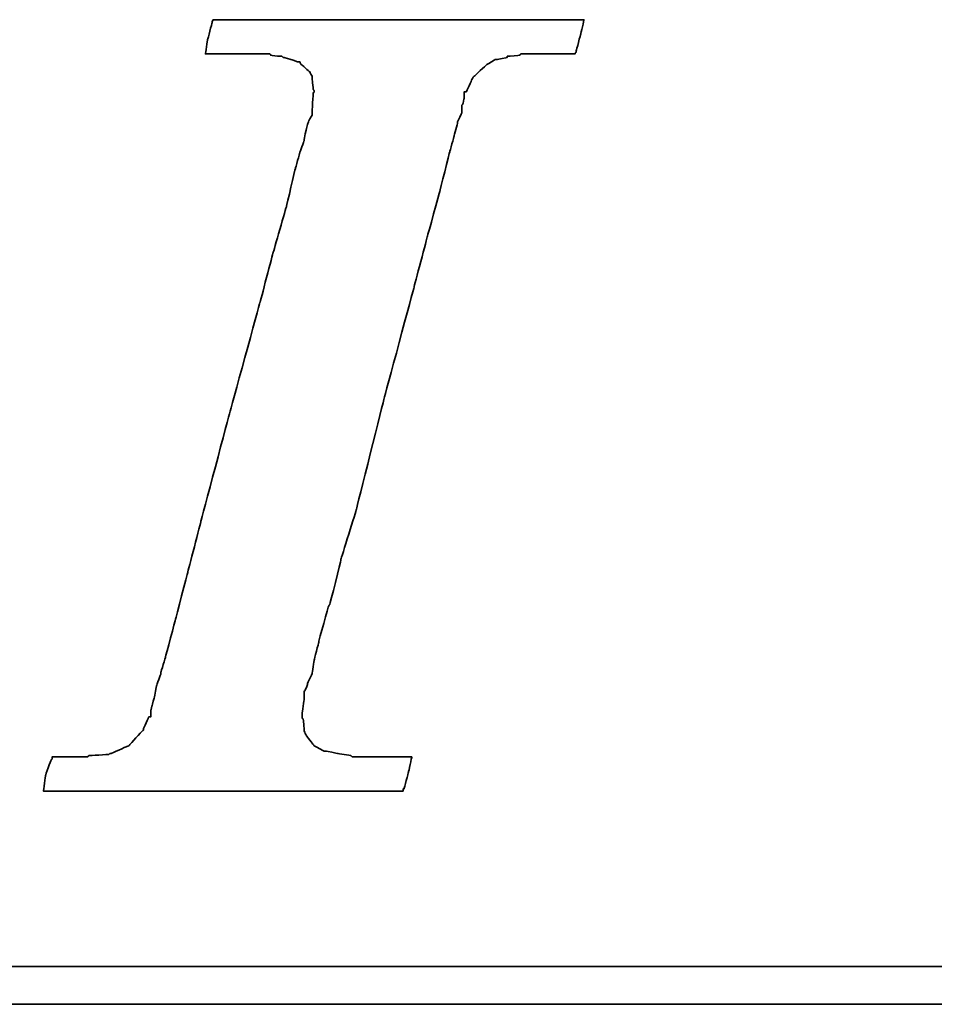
# Model space of a CAD drawing. Header units: millimetres. Extents: x 185 to 1947, y 220 to 553.
# Tile 32 of 52: x 1715.35 to 1722.56, y 317.21 to 324.97. Entities that reach past the tile are written whole.
import ezdxf

# ---------------------------------------------------------------- set-up
doc = ezdxf.new("R2010")
doc.units = ezdxf.units.MM
doc.layers.add('DIM', color=4, linetype='CONTINUOUS')
doc.layers.add('layer 1', color=7, linetype='CONTINUOUS')

# ---------------------------------------------------------------- blocks, each defined once
blk = doc.blocks.new('TBI MOTION logo(完整正式版)')
at = {"layer": 'layer 1', "color": 22, "lineweight": 35}
for points, knots in [([(-40.59125, -7.94375), (-40.59125, -7.94375), (-40.97375, -7.94375), (-40.97375, -7.94375), (-40.97375, -7.94375), (-40.97375, -7.94375), (-41.38125, -7.94375), (-41.38125, -7.94375), (-41.38125, -7.94375), (-41.38125, -7.94375), (-41.54875, -7.94375), (-41.54875, -7.94375), (-41.54875, -7.94375), (-41.54875, -7.94375), (-41.59875, -7.94375), (-41.59875, -7.94375), (-41.59875, -7.94375), (-41.59875, -7.94375), (-41.88375, -7.94375), (-41.88375, -7.94375), (-41.88375, -7.94375), (-41.88375, -7.94375), (-41.90875, -7.91875), (-41.90875, -7.91875), (-41.90875, -7.91875), (-41.90875, -7.91875), (-42.19875, -7.87125), (-42.19875, -7.87125), (-42.19875, -7.87125), (-42.19875, -7.87125), (-42.43875, -7.82375), (-42.43875, -7.82375), (-42.43875, -7.82375), (-42.43875, -7.82375), (-42.45875, -7.82375), (-42.45875, -7.82375), (-42.45875, -7.82375), (-42.45875, -7.82375), (-42.48625, -7.82375), (-42.48625, -7.82375), (-42.48625, -7.82375), (-42.48625, -7.82375), (-42.67625, -7.72375), (-42.67625, -7.72375), (-42.67625, -7.72375), (-42.67625, -7.72375), (-42.70125, -7.70375), (-42.70125, -7.70375), (-42.70125, -7.70375), (-42.70125, -7.70375), (-42.72375, -7.67875), (-42.72375, -7.67875), (-42.72375, -7.67875), (-42.72375, -7.67875), (-42.86875, -7.48875), (-42.86875, -7.48875), (-42.86875, -7.48875), (-42.86875, -7.48875), (-42.89375, -7.43875), (-42.89375, -7.43875), (-42.89375, -7.43875), (-42.89375, -7.43875), (-42.91875, -7.38875), (-42.91875, -7.38875), (-42.91875, -7.38875), (-42.91875, -7.38875), (-42.93875, -7.12875), (-42.93875, -7.12875), (-42.93875, -7.12875), (-42.93875, -7.12875), (-42.96375, -7.10375), (-42.96375, -7.10375), (-42.96375, -7.10375), (-42.96375, -7.10375), (-42.96375, -7.05375), (-42.96375, -7.05375), (-42.96375, -7.05375), (-42.96375, -7.05375), (-42.96375, -7.00875), (-42.96375, -7.00875), (-42.96375, -7.00875), (-42.96375, -7.00875), (-42.91875, -6.69625), (-42.91875, -6.69625), (-42.91875, -6.69625), (-42.91875, -6.69625), (-42.91875, -6.62375), (-42.91875, -6.62375), (-42.91875, -6.62375), (-42.91875, -6.62375), (-42.91875, -6.59625), (-42.91875, -6.59625), (-42.91875, -6.59625), (-42.91875, -6.59625), (-42.91875, -6.57375), (-42.91875, -6.57375), (-42.91875, -6.57375), (-42.91875, -6.57375), (-42.91875, -6.52875), (-42.91875, -6.52875), (-42.91875, -6.52875), (-42.91875, -6.52875), (-42.89375, -6.50375), (-42.89375, -6.50375), (-42.89375, -6.50375), (-42.89375, -6.50375), (-42.84375, -6.38375), (-42.84375, -6.38375), (-42.84375, -6.38375), (-42.84375, -6.38375), (-42.84375, -6.35875), (-42.84375, -6.35875), (-42.84375, -6.35875), (-42.84375, -6.35875), (-42.74625, -6.14375), (-42.74625, -6.14375), (-42.74625, -6.14375), (-42.74625, -6.14375), (-42.70125, -5.85375), (-42.70125, -5.85375), (-42.70125, -5.85375), (-42.70125, -5.85375), (-42.60375, -5.47125), (-42.60375, -5.47125), (-42.60375, -5.47125), (-42.60375, -5.47125), (-42.60375, -5.44875), (-42.60375, -5.44875), (-42.60375, -5.44875), (-42.60375, -5.44875), (-42.38875, -4.67875), (-42.38875, -4.67875), (-42.38875, -4.67875), (-42.38875, -4.67875), (-42.36375, -4.65375), (-42.36375, -4.65375), (-42.36375, -4.65375), (-42.36375, -4.65375), (-42.12375, -3.69625), (-42.12375, -3.69625), (-42.12375, -3.69625), (-42.12375, -3.69625), (-42.12375, -3.67374), (-42.12375, -3.67374), (-42.12375, -3.67374), (-42.12375, -3.67374), (-41.78875, -2.59374), (-41.78875, -2.59374), (-41.78875, -2.59374), (-41.78875, -2.59374), (-41.18875, -0.19375), (-41.18875, -0.19375), (-41.18875, -0.19375), (-41.18875, -0.19375), (-40.54375, 2.20624), (-40.54375, 2.20624), (-40.54375, 2.20624), (-40.54375, 2.20624), (-40.25375, 3.30875), (-40.25375, 3.30875), (-40.25375, 3.30875), (-40.25375, 3.30875), (-39.98875, 4.27125), (-39.98875, 4.27125), (-39.98875, 4.27125), (-39.98875, 4.27125), (-39.77375, 5.13125), (-39.77375, 5.13125), (-39.77375, 5.13125), (-39.77375, 5.13125), (-39.67875, 5.47125), (-39.67875, 5.47125), (-39.67875, 5.47125), (-39.67875, 5.47125), (-39.60375, 5.75625), (-39.60375, 5.75625), (-39.60375, 5.75625), (-39.60375, 5.75625), (-39.60375, 5.78125), (-39.60375, 5.78125), (-39.60375, 5.78125), (-39.60375, 5.78125), (-39.50875, 5.97125), (-39.50875, 5.97125), (-39.50875, 5.97125), (-39.50875, 5.97125), (-39.50875, 6.13875), (-39.50875, 6.13875), (-39.50875, 6.13875), (-39.50875, 6.13875), (-39.48625, 6.16625), (-39.48625, 6.16625), (-39.48625, 6.16625), (-39.48625, 6.16625), (-39.46125, 6.28625), (-39.46125, 6.28625), (-39.46125, 6.28625), (-39.46125, 6.28625), (-39.46125, 6.42625), (-39.46125, 6.42625), (-39.46125, 6.42625), (-39.46125, 6.42625), (-39.41375, 6.42625), (-39.41375, 6.42625), (-39.41375, 6.42625), (-39.41375, 6.42625), (-39.29375, 6.69125), (-39.29375, 6.69125), (-39.29375, 6.69125), (-39.29375, 6.69125), (-39.26875, 6.74125), (-39.26875, 6.74125), (-39.26875, 6.74125), (-39.26875, 6.74125), (-39.24375, 6.76625), (-39.24375, 6.76625), (-39.24375, 6.76625), (-39.24375, 6.76625), (-38.98375, 7.00624), (-38.98375, 7.00624), (-38.98375, 7.00624), (-38.98375, 7.00624), (-38.95625, 7.02624), (-38.95625, 7.02624), (-38.95625, 7.02624), (-38.95625, 7.02624), (-38.78875, 7.12624), (-38.78875, 7.12624), (-38.78875, 7.12624), (-38.78875, 7.12624), (-38.76375, 7.12624), (-38.76375, 7.12624), (-38.76375, 7.12624), (-38.76375, 7.12624), (-38.74375, 7.12624), (-38.74375, 7.12624), (-38.74375, 7.12624), (-38.74375, 7.12624), (-38.52875, 7.17125), (-38.52875, 7.17125), (-38.52875, 7.17125), (-38.52875, 7.17125), (-38.52875, 7.19624), (-38.52875, 7.19624), (-38.52875, 7.19624), (-38.52875, 7.19624), (-38.50375, 7.19624), (-38.50375, 7.19624), (-38.50375, 7.19624), (-38.50375, 7.19624), (-38.26125, 7.21875), (-38.26125, 7.21875), (-38.26125, 7.21875), (-38.26125, 7.21875), (-38.23875, 7.24624), (-38.23875, 7.24624), (-38.23875, 7.24624), (-38.23875, 7.24624), (-38.21625, 7.24624), (-38.21625, 7.24624), (-38.21625, 7.24624), (-38.21625, 7.24624), (-38.18875, 7.24624), (-38.18875, 7.24624), (-38.18875, 7.24624), (-38.18875, 7.24624), (-37.90375, 7.24624), (-37.90375, 7.24624), (-37.90375, 7.24624), (-37.90375, 7.24624), (-37.85375, 7.24624), (-37.85375, 7.24624), (-37.85375, 7.24624), (-37.85375, 7.24624), (-37.75875, 7.24624), (-37.75875, 7.24624), (-37.75875, 7.24624), (-37.75875, 7.24624), (-37.42375, 7.24624), (-37.42375, 7.24624), (-37.42375, 7.24624), (-37.42375, 7.24624), (-37.08875, 7.24624), (-37.08875, 7.24624), (-37.08875, 7.24624), (-37.08875, 7.24624), (-37.06375, 7.24624), (-37.06375, 7.24624), (-37.06375, 7.24624), (-37.06375, 7.24624), (-37.06375, 7.26624), (-37.06375, 7.26624), (-37.06375, 7.26624), (-37.06375, 7.26624), (-37.03875, 7.29125), (-37.03875, 7.29125), (-37.03875, 7.29125), (-37.03875, 7.29125), (-37.03875, 7.31625), (-37.03875, 7.31625), (-37.03875, 7.31625), (-37.03875, 7.31625), (-36.94125, 7.67625), (-36.94125, 7.67625), (-36.94125, 7.67625), (-36.94125, 7.67625), (-36.86875, 7.98625), (-36.86875, 7.98625), (-36.86875, 7.98625), (-36.86875, 7.98625), (-36.98875, 7.98625), (-36.98875, 7.98625), (-36.98875, 7.98625), (-36.98875, 7.98625), (-37.42375, 7.98625), (-37.42375, 7.98625), (-37.42375, 7.98625), (-37.42375, 7.98625), (-37.94875, 7.98625), (-37.94875, 7.98625), (-37.94875, 7.98625), (-37.94875, 7.98625), (-38.57375, 7.98625), (-38.57375, 7.98625), (-38.57375, 7.98625), (-38.57375, 7.98625), (-39.29375, 7.98625), (-39.29375, 7.98625), (-39.29375, 7.98625), (-39.29375, 7.98625), (-40.82875, 7.98625), (-40.82875, 7.98625), (-40.82875, 7.98625), (-40.82875, 7.98625), (-42.36375, 7.98625), (-42.36375, 7.98625), (-42.36375, 7.98625), (-42.36375, 7.98625), (-43.08375, 7.98625), (-43.08375, 7.98625), (-43.08375, 7.98625), (-43.08375, 7.98625), (-43.70875, 7.98625), (-43.70875, 7.98625), (-43.70875, 7.98625), (-43.70875, 7.98625), (-44.23375, 7.98625), (-44.23375, 7.98625), (-44.23375, 7.98625), (-44.23375, 7.98625), (-44.66875, 7.98625), (-44.66875, 7.98625), (-44.66875, 7.98625), (-44.66875, 7.98625), (-44.88375, 7.98625), (-44.88375, 7.98625), (-44.88375, 7.98625), (-44.88375, 7.98625), (-44.90875, 7.94125), (-44.90875, 7.94125), (-44.90875, 7.94125), (-44.90875, 7.94125), (-44.90875, 7.91625), (-44.90875, 7.91625), (-44.90875, 7.91625), (-44.90875, 7.91625), (-45.00375, 7.55625), (-45.00375, 7.55625), (-45.00375, 7.55625), (-45.00375, 7.55625), (-45.05375, 7.24624), (-45.05375, 7.24624), (-45.05375, 7.24624), (-45.05375, 7.24624), (-44.61875, 7.24624), (-44.61875, 7.24624), (-44.61875, 7.24624), (-44.61875, 7.24624), (-44.11375, 7.24624), (-44.11375, 7.24624), (-44.11375, 7.24624), (-44.11375, 7.24624), (-43.99375, 7.24624), (-43.99375, 7.24624), (-43.99375, 7.24624), (-43.99375, 7.24624), (-43.94625, 7.24624), (-43.94625, 7.24624), (-43.94625, 7.24624), (-43.94625, 7.24624), (-43.92374, 7.24624), (-43.92374, 7.24624), (-43.92374, 7.24624), (-43.92374, 7.24624), (-43.65875, 7.24624), (-43.65875, 7.24624), (-43.65875, 7.24624), (-43.65875, 7.24624), (-43.63875, 7.21875), (-43.63875, 7.21875), (-43.63875, 7.21875), (-43.63875, 7.21875), (-43.46875, 7.19624), (-43.46875, 7.19624), (-43.46875, 7.19624), (-43.46875, 7.19624), (-43.39875, 7.19624), (-43.39875, 7.19624), (-43.39875, 7.19624), (-43.39875, 7.19624), (-43.37125, 7.17125), (-43.37125, 7.17125), (-43.37125, 7.17125), (-43.37125, 7.17125), (-43.34875, 7.17125), (-43.34875, 7.17125), (-43.34875, 7.17125), (-43.34875, 7.17125), (-43.20375, 7.12624), (-43.20375, 7.12624), (-43.20375, 7.12624), (-43.20375, 7.12624), (-43.05875, 7.07624), (-43.05875, 7.07624), (-43.05875, 7.07624), (-43.05875, 7.07624), (-43.01375, 7.07624), (-43.01375, 7.07624), (-43.01375, 7.07624), (-43.01375, 7.07624), (-42.98875, 7.02624), (-42.98875, 7.02624), (-42.98875, 7.02624), (-42.98875, 7.02624), (-42.79875, 6.86125), (-42.79875, 6.86125), (-42.79875, 6.86125), (-42.79875, 6.86125), (-42.77375, 6.81125), (-42.77375, 6.81125), (-42.77375, 6.81125), (-42.77375, 6.81125), (-42.74625, 6.76625), (-42.74625, 6.76625), (-42.74625, 6.76625), (-42.74625, 6.76625), (-42.72375, 6.47625), (-42.72375, 6.47625), (-42.72375, 6.47625), (-42.72375, 6.47625), (-42.70125, 6.45124), (-42.70125, 6.45124), (-42.70125, 6.45124), (-42.70125, 6.45124), (-42.70125, 6.42625), (-42.70125, 6.42625), (-42.70125, 6.42625), (-42.70125, 6.42625), (-42.72375, 6.40625), (-42.72375, 6.40625), (-42.72375, 6.40625), (-42.72375, 6.40625), (-42.74625, 5.97125), (-42.74625, 5.97125), (-42.74625, 5.97125), (-42.74625, 5.97125), (-42.74625, 5.94625), (-42.74625, 5.94625), (-42.74625, 5.94625), (-42.74625, 5.94625), (-42.74625, 5.92625), (-42.74625, 5.92625), (-42.74625, 5.92625), (-42.74625, 5.92625), (-42.77375, 5.87625), (-42.77375, 5.87625), (-42.77375, 5.87625), (-42.77375, 5.87625), (-42.81875, 5.80625), (-42.81875, 5.80625), (-42.81875, 5.80625), (-42.81875, 5.80625), (-42.86875, 5.63625), (-42.86875, 5.63625), (-42.86875, 5.63625), (-42.86875, 5.63625), (-42.91875, 5.39625), (-42.91875, 5.39625), (-42.91875, 5.39625), (-42.91875, 5.39625), (-42.91875, 5.37124), (-42.91875, 5.37124), (-42.91875, 5.37124), (-42.91875, 5.37124), (-43.01375, 5.10874), (-43.01375, 5.10874), (-43.01375, 5.10874), (-43.01375, 5.10874), (-43.10875, 4.77124), (-43.10875, 4.77124), (-43.10875, 4.77124), (-43.10875, 4.77124), (-43.29875, 3.95625), (-43.29875, 3.95625), (-43.29875, 3.95625), (-43.29875, 3.95625), (-43.58875, 2.95125), (-43.58875, 2.95125), (-43.58875, 2.95125), (-43.58875, 2.95125), (-43.87375, 1.87125), (-43.87375, 1.87125), (-43.87375, 1.87125), (-43.87375, 1.87125), (-44.52625, -0.50374), (-44.52625, -0.50374), (-44.52625, -0.50374), (-44.52625, -0.50374), (-45.14875, -2.85375), (-45.14875, -2.85375), (-45.14875, -2.85375), (-45.14875, -2.85375), (-45.43375, -3.95875), (-45.43375, -3.95875), (-45.43375, -3.95875), (-45.43375, -3.95875), (-45.69875, -4.96875), (-45.69875, -4.96875), (-45.69875, -4.96875), (-45.69875, -4.96875), (-45.91375, -5.78375), (-45.91375, -5.78375), (-45.91375, -5.78375), (-45.91375, -5.78375), (-46.01375, -6.11875), (-46.01375, -6.11875), (-46.01375, -6.11875), (-46.01375, -6.11875), (-46.01375, -6.14375), (-46.01375, -6.14375), (-46.01375, -6.14375), (-46.01375, -6.14375), (-46.10875, -6.40875), (-46.10875, -6.40875), (-46.10875, -6.40875), (-46.10875, -6.40875), (-46.15375, -6.64875), (-46.15375, -6.64875), (-46.15375, -6.64875), (-46.15375, -6.64875), (-46.20375, -6.83875), (-46.20375, -6.83875), (-46.20375, -6.83875), (-46.20375, -6.83875), (-46.22875, -6.93375), (-46.22875, -6.93375), (-46.22875, -6.93375), (-46.22875, -6.93375), (-46.22875, -7.07875), (-46.22875, -7.07875), (-46.22875, -7.07875), (-46.22875, -7.07875), (-46.27375, -7.07875), (-46.27375, -7.07875), (-46.27375, -7.07875), (-46.27375, -7.07875), (-46.39375, -7.34375), (-46.39375, -7.34375), (-46.39375, -7.34375), (-46.39375, -7.34375), (-46.39375, -7.36875), (-46.39375, -7.36875), (-46.39375, -7.36875), (-46.39375, -7.36875), (-46.42125, -7.38875), (-46.42125, -7.38875), (-46.42125, -7.38875), (-46.42125, -7.38875), (-46.68375, -7.67875), (-46.68375, -7.67875), (-46.68375, -7.67875), (-46.68375, -7.67875), (-46.70875, -7.70375), (-46.70875, -7.70375), (-46.70875, -7.70375), (-46.70875, -7.70375), (-46.75375, -7.72375), (-46.75375, -7.72375), (-46.75375, -7.72375), (-46.75375, -7.72375), (-47.08875, -7.87125), (-47.08875, -7.87125), (-47.08875, -7.87125), (-47.08875, -7.87125), (-47.11625, -7.87125), (-47.11625, -7.87125), (-47.11625, -7.87125), (-47.11625, -7.87125), (-47.13875, -7.89375), (-47.13875, -7.89375), (-47.13875, -7.89375), (-47.13875, -7.89375), (-47.56875, -7.91875), (-47.56875, -7.91875), (-47.56875, -7.91875), (-47.56875, -7.91875), (-47.59625, -7.94375), (-47.59625, -7.94375), (-47.59625, -7.94375), (-47.59625, -7.94375), (-47.64375, -7.94375), (-47.64375, -7.94375), (-47.64375, -7.94375), (-47.64375, -7.94375), (-47.73625, -7.94375), (-47.73625, -7.94375), (-47.73625, -7.94375), (-47.73625, -7.94375), (-48.07375, -7.94375), (-48.07375, -7.94375), (-48.07375, -7.94375), (-48.07375, -7.94375), (-48.36125, -7.94375), (-48.36125, -7.94375), (-48.36125, -7.94375), (-48.36125, -7.94375), (-48.36125, -7.96625), (-48.36125, -7.96625), (-48.36125, -7.96625), (-48.36125, -7.96625), (-48.36125, -7.99125), (-48.36125, -7.99125), (-48.36125, -7.99125), (-48.36125, -7.99125), (-48.38875, -8.01375), (-48.38875, -8.01375), (-48.38875, -8.01375), (-48.38875, -8.01375), (-48.50875, -8.34875), (-48.50875, -8.34875), (-48.50875, -8.34875), (-48.50875, -8.34875), (-48.55375, -8.68625), (-48.55375, -8.68625), (-48.55375, -8.68625), (-48.55375, -8.68625), (-48.45875, -8.68625), (-48.45875, -8.68625), (-48.45875, -8.68625), (-48.45875, -8.68625), (-48.07375, -8.68625), (-48.07375, -8.68625), (-48.07375, -8.68625), (-48.07375, -8.68625), (-47.52375, -8.68625), (-47.52375, -8.68625), (-47.52375, -8.68625), (-47.52375, -8.68625), (-46.92375, -8.68625), (-46.92375, -8.68625), (-46.92375, -8.68625), (-46.92375, -8.68625), (-46.25375, -8.68625), (-46.25375, -8.68625), (-46.25375, -8.68625), (-46.25375, -8.68625), (-46.20375, -8.68625), (-46.20375, -8.68625), (-46.20375, -8.68625), (-46.20375, -8.68625), (-44.71375, -8.68625), (-44.71375, -8.68625), (-44.71375, -8.68625), (-44.71375, -8.68625), (-43.22875, -8.68625), (-43.22875, -8.68625), (-43.22875, -8.68625), (-43.22875, -8.68625), (-42.55875, -8.68625), (-42.55875, -8.68625), (-42.55875, -8.68625), (-42.55875, -8.68625), (-42.50875, -8.68625), (-42.50875, -8.68625), (-42.50875, -8.68625), (-42.50875, -8.68625), (-41.93375, -8.68625), (-41.93375, -8.68625), (-41.93375, -8.68625), (-41.93375, -8.68625), (-41.38125, -8.68625), (-41.38125, -8.68625), (-41.38125, -8.68625), (-41.38125, -8.68625), (-40.97375, -8.68625), (-40.97375, -8.68625), (-40.97375, -8.68625), (-40.97375, -8.68625), (-40.78125, -8.68625), (-40.78125, -8.68625), (-40.78125, -8.68625), (-40.78125, -8.68625), (-40.78125, -8.63875), (-40.78125, -8.63875), (-40.78125, -8.63875), (-40.78125, -8.63875), (-40.75875, -8.63875), (-40.75875, -8.63875), (-40.75875, -8.63875), (-40.75875, -8.63875), (-40.66375, -8.27875), (-40.66375, -8.27875), (-40.66375, -8.27875), (-40.66375, -8.27875), (-40.59125, -7.94375), (-40.59125, -7.94375)], [0, 0, 0, 0, 0.00558659, 0.00558659, 0.00558659, 0.0055866, 0.01117318, 0.01117318, 0.01117318, 0.01117319, 0.01675978, 0.01675978, 0.01675978, 0.01675979, 0.02234637, 0.02234637, 0.02234637, 0.02234638, 0.02793296, 0.02793296, 0.02793296, 0.02793297, 0.03351955, 0.03351955, 0.03351955, 0.03351956, 0.03910615, 0.03910615, 0.03910615, 0.03910616, 0.04469274, 0.04469274, 0.04469274, 0.04469275, 0.05027933, 0.05027933, 0.05027933, 0.05027934, 0.05586592, 0.05586592, 0.05586592, 0.05586593, 0.06145251, 0.06145251, 0.06145251, 0.06145252, 0.06703911, 0.06703911, 0.06703911, 0.06703912, 0.0726257, 0.0726257, 0.0726257, 0.07262571, 0.07821229, 0.07821229, 0.07821229, 0.0782123, 0.08379888, 0.08379888, 0.08379888, 0.08379889, 0.08938547, 0.08938547, 0.08938547, 0.08938548, 0.09497207, 0.09497207, 0.09497207, 0.09497208, 0.10055866, 0.10055866, 0.10055866, 0.10055867, 0.10614525, 0.10614525, 0.10614525, 0.10614526, 0.11173184, 0.11173184, 0.11173184, 0.11173185, 0.11731844, 0.11731844, 0.11731844, 0.11731845, 0.12290503, 0.12290503, 0.12290503, 0.12290504, 0.12849162, 0.12849162, 0.12849162, 0.12849163, 0.13407821, 0.13407821, 0.13407821, 0.13407822, 0.1396648, 0.1396648, 0.1396648, 0.13966481, 0.1452514, 0.1452514, 0.1452514, 0.14525141, 0.15083799, 0.15083799, 0.15083799, 0.150838, 0.15642458, 0.15642458, 0.15642458, 0.15642459, 0.16201117, 0.16201117, 0.16201117, 0.16201118, 0.16759777, 0.16759777, 0.16759777, 0.16759778, 0.17318436, 0.17318436, 0.17318436, 0.17318437, 0.17877095, 0.17877095, 0.17877095, 0.17877096, 0.18435754, 0.18435754, 0.18435754, 0.18435755, 0.18994413, 0.18994413, 0.18994413, 0.18994414, 0.19553073, 0.19553073, 0.19553073, 0.19553074, 0.20111732, 0.20111732, 0.20111732, 0.20111733, 0.20670391, 0.20670391, 0.20670391, 0.20670392, 0.2122905, 0.2122905, 0.2122905, 0.21229051, 0.21787709, 0.21787709, 0.21787709, 0.2178771, 0.22346369, 0.22346369, 0.22346369, 0.2234637, 0.22905028, 0.22905028, 0.22905028, 0.22905029, 0.23463687, 0.23463687, 0.23463687, 0.23463688, 0.24022346, 0.24022346, 0.24022346, 0.24022347, 0.24581006, 0.24581006, 0.24581006, 0.24581007, 0.25139665, 0.25139665, 0.25139665, 0.25139666, 0.25698324, 0.25698324, 0.25698324, 0.25698325, 0.26256983, 0.26256983, 0.26256983, 0.26256984, 0.26815642, 0.26815642, 0.26815642, 0.26815643, 0.27374302, 0.27374302, 0.27374302, 0.27374303, 0.27932961, 0.27932961, 0.27932961, 0.27932962, 0.2849162, 0.2849162, 0.2849162, 0.28491621, 0.29050279, 0.29050279, 0.29050279, 0.2905028, 0.29608939, 0.29608939, 0.29608939, 0.2960894, 0.30167598, 0.30167598, 0.30167598, 0.30167599, 0.30726257, 0.30726257, 0.30726257, 0.30726258, 0.31284916, 0.31284916, 0.31284916, 0.31284917, 0.31843575, 0.31843575, 0.31843575, 0.31843576, 0.32402235, 0.32402235, 0.32402235, 0.32402236, 0.32960894, 0.32960894, 0.32960894, 0.32960895, 0.33519553, 0.33519553, 0.33519553, 0.33519554, 0.34078212, 0.34078212, 0.34078212, 0.34078213, 0.34636872, 0.34636872, 0.34636872, 0.34636873, 0.35195531, 0.35195531, 0.35195531, 0.35195532, 0.3575419, 0.3575419, 0.3575419, 0.35754191, 0.36312849, 0.36312849, 0.36312849, 0.3631285, 0.36871508, 0.36871508, 0.36871508, 0.36871509, 0.37430168, 0.37430168, 0.37430168, 0.37430169, 0.37988827, 0.37988827, 0.37988827, 0.37988828, 0.38547486, 0.38547486, 0.38547486, 0.38547487, 0.39106145, 0.39106145, 0.39106145, 0.39106146, 0.39664804, 0.39664804, 0.39664804, 0.39664805, 0.40223464, 0.40223464, 0.40223464, 0.40223465, 0.40782123, 0.40782123, 0.40782123, 0.40782124, 0.41340782, 0.41340782, 0.41340782, 0.41340783, 0.41899441, 0.41899441, 0.41899441, 0.41899442, 0.42458101, 0.42458101, 0.42458101, 0.42458102, 0.4301676, 0.4301676, 0.4301676, 0.43016761, 0.43575419, 0.43575419, 0.43575419, 0.4357542, 0.44134078, 0.44134078, 0.44134078, 0.44134079, 0.44692737, 0.44692737, 0.44692737, 0.44692738, 0.45251397, 0.45251397, 0.45251397, 0.45251398, 0.45810056, 0.45810056, 0.45810056, 0.45810057, 0.46368715, 0.46368715, 0.46368715, 0.46368716, 0.46927374, 0.46927374, 0.46927374, 0.46927375, 0.47486034, 0.47486034, 0.47486034, 0.47486035, 0.48044693, 0.48044693, 0.48044693, 0.48044694, 0.48603352, 0.48603352, 0.48603352, 0.48603353, 0.49162011, 0.49162011, 0.49162011, 0.49162012, 0.4972067, 0.4972067, 0.4972067, 0.49720671, 0.5027933, 0.5027933, 0.5027933, 0.50279331, 0.50837989, 0.50837989, 0.50837989, 0.5083799, 0.51396648, 0.51396648, 0.51396648, 0.51396649, 0.51955307, 0.51955307, 0.51955307, 0.51955308, 0.52513966, 0.52513966, 0.52513966, 0.52513967, 0.53072626, 0.53072626, 0.53072626, 0.53072627, 0.53631285, 0.53631285, 0.53631285, 0.53631286, 0.54189944, 0.54189944, 0.54189944, 0.54189945, 0.54748603, 0.54748603, 0.54748603, 0.54748604, 0.55307263, 0.55307263, 0.55307263, 0.55307264, 0.55865922, 0.55865922, 0.55865922, 0.55865923, 0.56424581, 0.56424581, 0.56424581, 0.56424582, 0.5698324, 0.5698324, 0.5698324, 0.56983241, 0.57541899, 0.57541899, 0.57541899, 0.575419, 0.58100559, 0.58100559, 0.58100559, 0.5810056, 0.58659218, 0.58659218, 0.58659218, 0.58659219, 0.59217877, 0.59217877, 0.59217877, 0.59217878, 0.59776536, 0.59776536, 0.59776536, 0.59776537, 0.60335196, 0.60335196, 0.60335196, 0.60335197, 0.60893855, 0.60893855, 0.60893855, 0.60893856, 0.61452514, 0.61452514, 0.61452514, 0.61452515, 0.62011173, 0.62011173, 0.62011173, 0.62011174, 0.62569832, 0.62569832, 0.62569832, 0.62569833, 0.63128492, 0.63128492, 0.63128492, 0.63128493, 0.63687151, 0.63687151, 0.63687151, 0.63687152, 0.6424581, 0.6424581, 0.6424581, 0.64245811, 0.64804469, 0.64804469, 0.64804469, 0.6480447, 0.65363128, 0.65363128, 0.65363128, 0.65363129, 0.65921788, 0.65921788, 0.65921788, 0.65921789, 0.66480447, 0.66480447, 0.66480447, 0.66480448, 0.67039106, 0.67039106, 0.67039106, 0.67039107, 0.67597765, 0.67597765, 0.67597765, 0.67597766, 0.68156425, 0.68156425, 0.68156425, 0.68156426, 0.68715084, 0.68715084, 0.68715084, 0.68715085, 0.69273743, 0.69273743, 0.69273743, 0.69273744, 0.69832402, 0.69832402, 0.69832402, 0.69832403, 0.70391061, 0.70391061, 0.70391061, 0.70391062, 0.70949721, 0.70949721, 0.70949721, 0.70949722, 0.7150838, 0.7150838, 0.7150838, 0.71508381, 0.72067039, 0.72067039, 0.72067039, 0.7206704, 0.72625698, 0.72625698, 0.72625698, 0.72625699, 0.73184358, 0.73184358, 0.73184358, 0.73184359, 0.73743017, 0.73743017, 0.73743017, 0.73743018, 0.74301676, 0.74301676, 0.74301676, 0.74301677, 0.74860335, 0.74860335, 0.74860335, 0.74860336, 0.75418994, 0.75418994, 0.75418994, 0.75418995, 0.75977654, 0.75977654, 0.75977654, 0.75977655, 0.76536313, 0.76536313, 0.76536313, 0.76536314, 0.77094972, 0.77094972, 0.77094972, 0.77094973, 0.77653631, 0.77653631, 0.77653631, 0.77653632, 0.78212291, 0.78212291, 0.78212291, 0.78212292, 0.7877095, 0.7877095, 0.7877095, 0.78770951, 0.79329609, 0.79329609, 0.79329609, 0.7932961, 0.79888268, 0.79888268, 0.79888268, 0.79888269, 0.80446927, 0.80446927, 0.80446927, 0.80446928, 0.81005587, 0.81005587, 0.81005587, 0.81005588, 0.81564246, 0.81564246, 0.81564246, 0.81564247, 0.82122905, 0.82122905, 0.82122905, 0.82122906, 0.82681564, 0.82681564, 0.82681564, 0.82681565, 0.83240223, 0.83240223, 0.83240223, 0.83240224, 0.83798883, 0.83798883, 0.83798883, 0.83798884, 0.84357542, 0.84357542, 0.84357542, 0.84357543, 0.84916201, 0.84916201, 0.84916201, 0.84916202, 0.8547486, 0.8547486, 0.8547486, 0.85474861, 0.8603352, 0.8603352, 0.8603352, 0.86033521, 0.86592179, 0.86592179, 0.86592179, 0.8659218, 0.87150838, 0.87150838, 0.87150838, 0.87150839, 0.87709497, 0.87709497, 0.87709497, 0.87709498, 0.88268156, 0.88268156, 0.88268156, 0.88268157, 0.88826816, 0.88826816, 0.88826816, 0.88826817, 0.89385475, 0.89385475, 0.89385475, 0.89385476, 0.89944134, 0.89944134, 0.89944134, 0.89944135, 0.90502793, 0.90502793, 0.90502793, 0.90502794, 0.91061453, 0.91061453, 0.91061453, 0.91061454, 0.91620112, 0.91620112, 0.91620112, 0.91620113, 0.92178771, 0.92178771, 0.92178771, 0.92178772, 0.9273743, 0.9273743, 0.9273743, 0.92737431, 0.93296089, 0.93296089, 0.93296089, 0.9329609, 0.93854749, 0.93854749, 0.93854749, 0.9385475, 0.94413408, 0.94413408, 0.94413408, 0.94413409, 0.94972067, 0.94972067, 0.94972067, 0.94972068, 0.95530726, 0.95530726, 0.95530726, 0.95530727, 0.96089385, 0.96089385, 0.96089385, 0.96089386, 0.96648045, 0.96648045, 0.96648045, 0.96648046, 0.97206704, 0.97206704, 0.97206704, 0.97206705, 0.97765363, 0.97765363, 0.97765363, 0.97765364, 0.98324022, 0.98324022, 0.98324022, 0.98324023, 0.98882682, 0.98882682, 0.98882682, 0.98882683, 0.99441341, 0.99441341, 0.99441341, 0.99441342, 1, 1, 1, 1]), ([(75.90875, -9.47875), (75.90875, -9.47875), (75.90875, -12.28625), (75.90875, -12.28625), (75.90875, -12.28625), (75.90875, -12.28625), (75.90875, -12.47875), (75.90875, -12.47875), (75.90875, -12.47875), (75.90875, -12.47875), (75.71625, -12.47875), (75.71625, -12.47875), (75.71625, -12.47875), (75.71625, -12.47875), (-88.32875, -12.47875), (-88.32875, -12.47875), (-88.32875, -12.47875), (-88.32875, -12.47875), (-88.32875, -13.29375), (-88.32875, -13.29375), (-88.32875, -13.29375), (-88.32875, -13.29375), (82.89125, -13.29375), (82.89125, -13.29375), (82.89125, -13.29375), (82.89125, -13.29375), (75.90875, -9.47875), (75.90875, -9.47875)], [0, 0, 0, 0, 0.14285714, 0.14285714, 0.14285714, 0.14285715, 0.28571429, 0.28571429, 0.28571429, 0.2857143, 0.42857143, 0.42857143, 0.42857143, 0.42857144, 0.57142857, 0.57142857, 0.57142857, 0.57142858, 0.71428571, 0.71428571, 0.71428571, 0.71428572, 0.85714286, 0.85714286, 0.85714286, 0.85714287, 1, 1, 1, 1])]:
    blk.add_open_spline(points, degree=3, knots=knots, dxfattribs=at)

msp = doc.modelspace()

# ---------------------------------------------------------------- block references
at = {"layer": 'DIM', "color": 7, "xscale": 0.3648685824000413, "yscale": 0.3648685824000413, "zscale": 0.3648685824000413}
msp.add_blockref('TBI MOTION logo(完整正式版)', (1733.252, 322.0607), dxfattribs=at)

doc.saveas('drawing.dxf')
